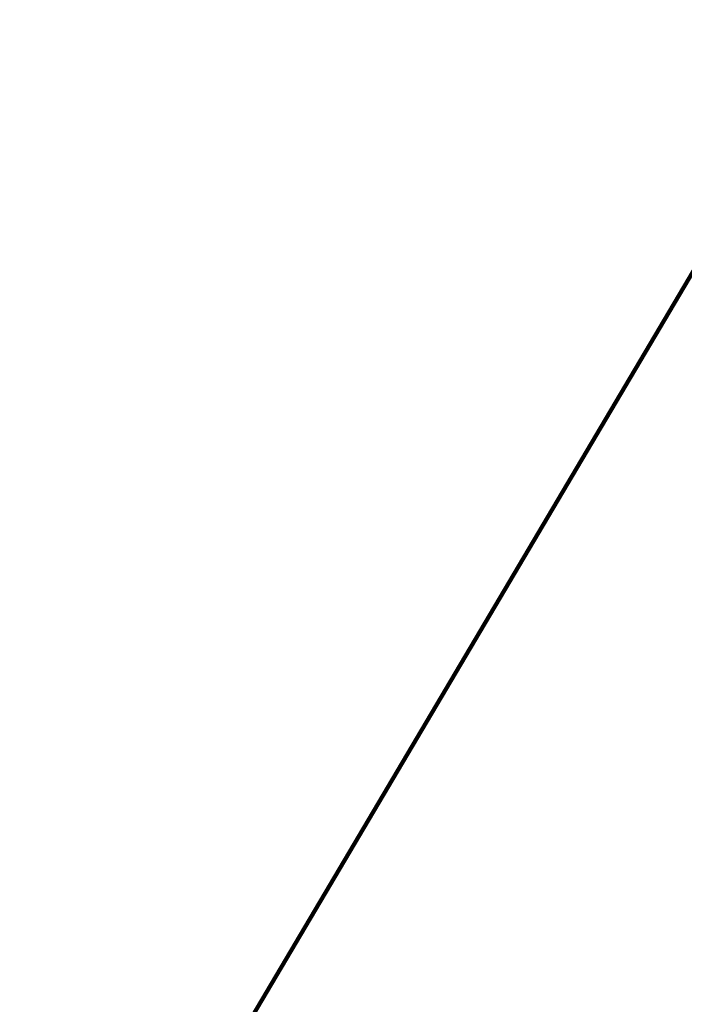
# Model space of a CAD drawing. Header units: metres. Extents: x 97286.9 to 97352.8, y 1513355.9 to 1513441.5.
# Tile 115 of 212: x 97316.624 to 97316.803, y 1513401.815 to 1513402.08. Entities that reach past the tile are written whole.
import ezdxf

# ---------------------------------------------------------------- set-up
doc = ezdxf.new("R2010")
doc.units = ezdxf.units.M
doc.header["$LTSCALE"] = 0.5
doc.header["$MEASUREMENT"] = 0
doc.layers.add('Veg_sideområde', color=7, linetype='Continuous', lineweight=100, true_color=0x008000)

msp = doc.modelspace()

# ---------------------------------------------------------------- linework, layer by layer
at = {"layer": 'Veg_sideområde'}
for points in [[(97313.70243, 1513396.584, 2.22396), (97313.86278, 1513396.48865, 2.09953), (97314.07427, 1513396.9446, 2.60927), (97316.42254, 1513401.36544, 4.99261), (97318.46995, 1513404.8267, 5.06834), (97319.08891, 1513405.7908, 4.99243), (97319.71077, 1513406.70506, 5.09787), (97319.73411, 1513406.73768, 5.10088), (97320.05794, 1513407.18394, 5.1418), (97320.47755, 1513407.73804, 5.06071), (97320.95606, 1513408.34932, 4.84883), (97321.55809, 1513409.14785, 4.76622), (97322.15191, 1513409.95244, 4.79574), (97322.15525, 1513409.95743, 4.79873), (97322.9763, 1513411.01078, 4.4343), (97323.04267, 1513411.11805, 4.38948), (97323.18017, 1513411.43437, 4.28472), (97323.24794, 1513411.77448, 4.21577)], [(97323.24794, 1513411.77448, 4.21577), (97323.18017, 1513411.43437, 4.28472), (97323.04267, 1513411.11805, 4.38948), (97322.9763, 1513411.01078, 4.4343), (97322.15525, 1513409.95743, 4.79873), (97322.15191, 1513409.95244, 4.79574), (97321.55809, 1513409.14785, 4.76622), (97320.95606, 1513408.34932, 4.84883), (97320.47755, 1513407.73804, 5.06071), (97320.05794, 1513407.18394, 5.1418), (97319.73411, 1513406.73768, 5.10088), (97319.71077, 1513406.70506, 5.09787), (97319.08891, 1513405.7908, 4.99243), (97318.46995, 1513404.8267, 5.06834), (97316.42254, 1513401.36544, 4.99261), (97314.07427, 1513396.9446, 2.60927), (97313.86278, 1513396.48865, 2.09953)]]:
    msp.add_polyline3d(points, dxfattribs=at)

doc.saveas('drawing.dxf')
